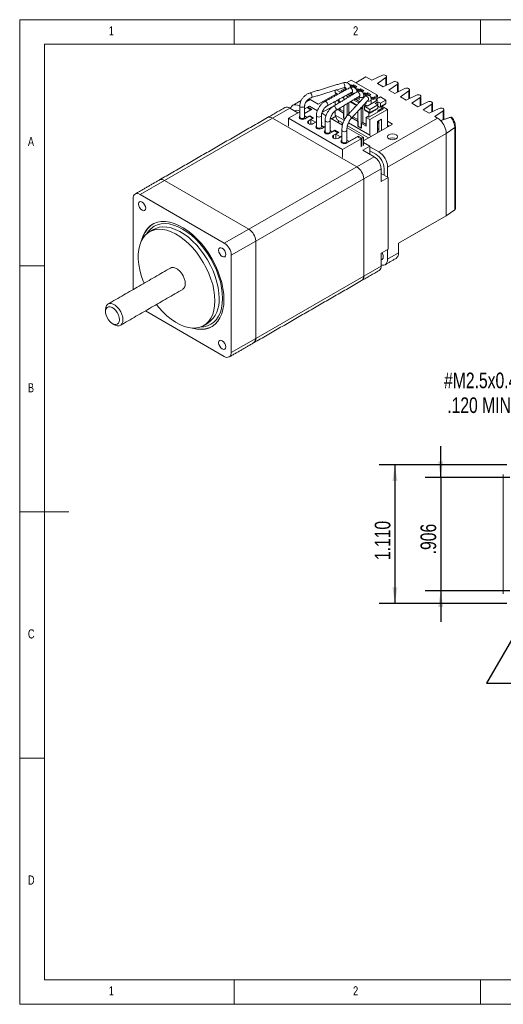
# Model space of a CAD drawing. Header units: inches. Extents: x 0.2 to 11.5, y 0.2 to 8.1.
# Tile 1 of 3: x 0.2 to 4.1, y 0.2 to 8.1. Entities that reach past the tile are written whole.
import ezdxf

# ---------------------------------------------------------------- set-up
doc = ezdxf.new("R2010")
doc.units = ezdxf.units.IN
doc.header["$MEASUREMENT"] = 0
doc.layers.add('FORMAT', color=7, linetype='Continuous')
doc.styles.add('SLDTEXTSTYLE0', font='TXT', dxfattribs={"width": 0.75})
doc.dimstyles.new('SLDDIMSTYLE0', dxfattribs={"dimtxt": 0.125, "dimasz": 0.13, "dimexe": 0, "dimexo": 0.0625, "dimgap": 0.03125, "dimtad": 2, "dimdec": 3, "dimzin": 12, "dimdsep": 46, "dimtxsty": 'Standard', "dimsah": 1, "dimcen": 0.09, "dimadec": 0, "dimazin": 0, "dimtfac": 1, "dimtofl": 0, "dimtmove": 0, "dimatfit": 3, "dimfxl": 0, "dimtolj": 1, "dimtzin": 12, "dimarcsym": 0})
doc.dimstyles.new('SLDDIMSTYLE1', dxfattribs={"dimtxt": 0.125, "dimasz": 0.13, "dimexe": 0, "dimexo": 0.0625, "dimgap": 0.03125, "dimtad": 2, "dimdec": 3, "dimzin": 4, "dimdsep": 46, "dimtxsty": 'Standard', "dimsah": 1, "dimcen": 0.09, "dimadec": 0, "dimazin": 0, "dimtfac": 1, "dimtofl": 0, "dimtmove": 0, "dimatfit": 3, "dimfxl": 0, "dimtolj": 1, "dimtzin": 12, "dimarcsym": 0})
doc.dimstyles.new('SLDDIMSTYLE2', dxfattribs={"dimtxt": 0.125, "dimasz": 0.13, "dimexe": 0, "dimexo": 0.0625, "dimgap": 0.03125, "dimtad": 0, "dimtih": 1, "dimtoh": 1, "dimdec": 3, "dimzin": 12, "dimdsep": 46, "dimtxsty": 'Standard', "dimsah": 1, "dimcen": 0.09, "dimadec": 0, "dimazin": 0, "dimtol": 1, "dimtm": 0.005, "dimtfac": 1, "dimtdec": 3, "dimtmove": 0, "dimatfit": 2, "dimfxl": 0, "dimtolj": 1, "dimtzin": 4, "dimarcsym": 0})
doc.dimstyles.new('SLDDIMSTYLE3', dxfattribs={"dimtxt": 0.125, "dimasz": 0.13, "dimexe": 0, "dimexo": 0.0625, "dimgap": 0.03125, "dimtad": 0, "dimtih": 1, "dimtoh": 1, "dimzin": 12, "dimdsep": 46, "dimtxsty": 'Standard', "dimsah": 1, "dimcen": 0.09, "dimadec": 0, "dimazin": 0, "dimtfac": 1, "dimtmove": 0, "dimatfit": 2, "dimfxl": 0, "dimtolj": 1, "dimtzin": 12, "dimarcsym": 0})

# ---------------------------------------------------------------- blocks, each defined once
blk = doc.blocks.new('*D3')
at = {"layer": 'FORMAT'}
for p, q in [((3.5607, 4.4098), (3.5607, 4.6598)), ((4.1134, 4.4098), (3.4357, 4.4098)), ((3.5607, 4.4098), (3.5607, 3.5042)), ((4.1134, 3.5042), (3.4357, 3.5042)), ((3.5607, 3.5042), (3.5607, 3.2542))]:
    blk.add_line(p, q, dxfattribs=at)
for points in [[(3.5607, 4.4098), (3.5807, 4.5398), (3.5407, 4.5398)], [(3.5607, 3.5042), (3.5407, 3.3742), (3.5807, 3.3742)]]:
    blk.add_solid(points, dxfattribs=at)
at = {"layer": 'FORMAT', "insert": (3.3996, 3.7954), "char_height": 0.125, "attachment_point": 1, "rotation": 90, "style": 'SLDTEXTSTYLE0'}
blk.add_mtext('.906', dxfattribs=at)
blk = doc.blocks.new('*D4')
at = {"layer": 'FORMAT'}
for p, q in [((4.0898, 4.5121), (3.0699, 4.5121)), ((3.1949, 4.5121), (3.1949, 3.4019)), ((4.0898, 3.4019), (3.0699, 3.4019))]:
    blk.add_line(p, q, dxfattribs=at)
for points in [[(3.1949, 4.5121), (3.1749, 4.3821), (3.2149, 4.3821)], [(3.1949, 3.4019), (3.2149, 3.5319), (3.1749, 3.5319)]]:
    blk.add_solid(points, dxfattribs=at)
at = {"layer": 'FORMAT', "insert": (3.0338, 3.7492), "char_height": 0.125, "attachment_point": 1, "rotation": 90, "style": 'SLDTEXTSTYLE0'}
blk.add_mtext('1.110', dxfattribs=at)
blk = doc.blocks.new('*D5')
at = {"layer": 'FORMAT'}
for p, q in [((4.3993, 3.5822), (3.9266, 2.7653)), ((3.9266, 2.7653), (4.1766, 2.7653))]:
    blk.add_line(p, q, dxfattribs=at)
blk.add_solid([(4.3993, 3.5822), (4.3168, 3.4797), (4.3515, 3.4596)], dxfattribs=at)
at = {"layer": 'FORMAT', "char_height": 0.125, "attachment_point": 1, "style": 'SLDTEXTSTYLE0'}
for s, insert in [('.000', (4.8518, 2.9265)), ('+', (4.7508, 2.9265)), ('%%c', (4.2391, 2.8273)), ('.866', (4.4276, 2.8273)), ('.005', (4.8518, 2.7281)), ('-', (4.7737, 2.7281))]:
    blk.add_mtext(s, dxfattribs=dict(at, insert=insert))
blk = doc.blocks.new('*D6')
at = {"layer": 'FORMAT'}
for p, q in [((5.0891, 4.4447), (5.4607, 5.0879)), ((5.4607, 5.0879), (5.2107, 5.0879))]:
    blk.add_line(p, q, dxfattribs=at)
blk.add_solid([(5.0891, 4.4447), (5.1715, 4.5473), (5.1368, 4.5673)], dxfattribs=at)
at = {"layer": 'FORMAT', "char_height": 0.125, "attachment_point": 1, "style": 'SLDTEXTSTYLE0'}
for s, insert in [('#M2.5x0.45 THREAD', (3.5877, 5.249)), ('.120 MIN DEEP (4X)', (3.6132, 5.0506))]:
    blk.add_mtext(s, dxfattribs=dict(at, insert=insert))

msp = doc.modelspace()

# ---------------------------------------------------------------- linework, layer by layer
at = {"color": 7, "linetype": 'Continuous', "lineweight": 0}
for p, q in [((11.4961, 8.0709), (0.1969, 8.0709)), ((0.1969, 8.0709), (0.1969, 0.1969)), ((1.9094, 7.874), (1.9094, 8.0709)), ((3.878, 8.0709), (3.878, 7.874)), ((11.2992, 7.874), (0.3937, 7.874)), ((0.3937, 7.874), (0.3937, 0.3937)), ((0.3937, 6.1024), (0.1969, 6.1024)), ((0.1969, 4.1339), (0.5906, 4.1339)), ((0.3937, 2.1654), (0.1969, 2.1654)), ((0.3937, 0.3937), (4.126, 0.3937)), ((1.9094, 0.1969), (1.9094, 0.3937)), ((3.878, 0.3937), (3.878, 0.1969)), ((0.1969, 0.1969), (11.4961, 0.1969))]:
    msp.add_line(p, q, dxfattribs=at)
at = {"color": 7, "linetype": 'Continuous', "lineweight": 15}
for p, q in [((2.808, 7.5672), (2.8446, 7.5883)), ((2.8446, 7.5883), (3.0555, 7.4666)), ((2.9634, 7.6142), (2.8816, 7.567)), ((3.0109, 7.5868), (2.9634, 7.6142)), ((3.0915, 7.6258), (3.0109, 7.5868)), ((3.0557, 7.5609), (3.1234, 7.6074)), ((3.1024, 7.5339), (3.0557, 7.5609)), ((3.1831, 7.573), (3.1024, 7.5339)), ((3.1212, 7.6251), (3.1221, 7.6246)), ((3.1234, 7.5441), (3.1234, 7.6074)), ((3.2128, 7.5722), (3.2137, 7.5717)), ((2.7165, 7.4887), (2.7165, 7.5058)), ((2.7165, 7.4887), (2.7405, 7.4749)), ((2.7632, 7.4875), (2.7263, 7.5088)), ((2.8003, 7.5242), (2.7625, 7.5024)), ((2.7625, 7.5024), (2.7761, 7.4945)), ((2.8003, 7.5114), (2.7736, 7.4959)), ((2.8004, 7.5254), (2.8003, 7.5261)), ((2.8513, 7.4894), (2.8182, 7.4702)), ((2.8432, 7.549), (2.8354, 7.5444)), ((2.8432, 7.5361), (2.8389, 7.5336)), ((2.8536, 7.5429), (2.8432, 7.549)), ((2.8432, 7.549), (2.8432, 7.5361)), ((2.8511, 7.5315), (2.8432, 7.5361)), ((2.8676, 7.551), (2.8536, 7.5429)), ((2.8536, 7.5429), (2.8536, 7.5301)), ((2.8676, 7.5381), (2.8563, 7.5316)), ((2.8912, 7.5373), (2.8676, 7.551)), ((2.8676, 7.551), (2.8676, 7.5381)), ((2.8801, 7.5309), (2.8676, 7.5381)), ((2.8773, 7.5293), (2.8912, 7.5373)), ((2.8877, 7.5233), (2.8773, 7.5293)), ((2.8773, 7.5293), (2.8773, 7.524)), ((2.8812, 7.5194), (2.8877, 7.5233)), ((2.8989, 7.5168), (2.8869, 7.5099)), ((2.8989, 7.504), (2.8901, 7.4989)), ((2.9093, 7.5108), (2.8989, 7.5168)), ((2.8989, 7.5168), (2.8989, 7.504)), ((2.9093, 7.4979), (2.8989, 7.504)), ((2.9232, 7.5188), (2.9093, 7.5108)), ((2.9093, 7.5108), (2.9093, 7.4979)), ((2.9232, 7.506), (2.9093, 7.4979)), ((2.9469, 7.5052), (2.9232, 7.5188)), ((2.9232, 7.5188), (2.9232, 7.506)), ((2.9358, 7.4987), (2.9232, 7.506)), ((2.933, 7.4971), (2.9469, 7.5052)), ((2.9434, 7.4911), (2.933, 7.4971)), ((2.933, 7.4971), (2.933, 7.4918)), ((2.9374, 7.4876), (2.9434, 7.4911)), ((2.9546, 7.4847), (2.9435, 7.4783)), ((2.965, 7.4787), (2.9546, 7.4847)), ((2.9546, 7.4847), (2.9546, 7.4718)), ((2.9789, 7.4867), (2.965, 7.4787)), ((3.0026, 7.473), (2.9789, 7.4867)), ((2.9789, 7.4867), (2.9789, 7.4738)), ((3.1473, 7.508), (3.215, 7.5546)), ((3.194, 7.481), (3.1473, 7.508)), ((3.2747, 7.5201), (3.194, 7.481)), ((3.215, 7.4912), (3.215, 7.5546)), ((3.2389, 7.4551), (3.3065, 7.5017)), ((3.3044, 7.5194), (3.3053, 7.5189)), ((3.3065, 7.4383), (3.3065, 7.5017)), ((2.5176, 7.4323), (2.4846, 7.4132)), ((2.5065, 7.4377), (2.5176, 7.4323)), ((2.5176, 7.4323), (2.583, 7.3945)), ((2.7278, 7.4782), (2.583, 7.3945)), ((2.7169, 7.417), (2.7169, 7.387)), ((2.7319, 7.4252), (2.7462, 7.417)), ((2.7499, 7.4304), (2.742, 7.4258)), ((2.742, 7.4258), (2.7517, 7.4202)), ((2.7517, 7.4202), (2.7462, 7.417)), ((2.7462, 7.417), (2.7462, 7.4047)), ((2.7499, 7.4352), (2.7499, 7.4212)), ((2.7573, 7.417), (2.7517, 7.4202)), ((2.7573, 7.4114), (2.7573, 7.417)), ((2.7803, 7.4519), (2.7861, 7.4485)), ((2.7861, 7.4485), (2.7861, 7.4289)), ((2.8245, 7.4521), (2.8031, 7.4645)), ((2.8182, 7.4702), (2.8368, 7.4595)), ((2.8265, 7.3185), (2.8265, 7.4073)), ((2.8513, 7.4765), (2.8293, 7.4638)), ((2.8417, 7.4165), (2.8909, 7.3881)), ((2.9064, 7.4048), (2.8634, 7.4296)), ((2.8757, 7.437), (2.9151, 7.4143)), ((2.9082, 7.4451), (2.885, 7.4316)), ((2.9546, 7.4718), (2.9469, 7.4674)), ((2.965, 7.4658), (2.9546, 7.4718)), ((2.965, 7.4787), (2.965, 7.4658)), ((2.9789, 7.4738), (2.965, 7.4658)), ((2.974, 7.3802), (3.0548, 7.4268)), ((2.9914, 7.4666), (2.9789, 7.4738)), ((2.9887, 7.465), (3.0026, 7.473)), ((2.9991, 7.459), (2.9887, 7.465)), ((3.0102, 7.4525), (3.0029, 7.4483)), ((3.0102, 7.4397), (3.0056, 7.437)), ((3.0207, 7.4465), (3.0102, 7.4525)), ((3.0102, 7.4525), (3.0102, 7.4397)), ((3.0207, 7.4337), (3.0102, 7.4397)), ((3.0346, 7.4545), (3.0207, 7.4465)), ((3.0207, 7.4465), (3.0207, 7.4337)), ((3.0346, 7.4417), (3.0207, 7.4337)), ((3.0583, 7.4409), (3.0346, 7.4545)), ((3.0346, 7.4545), (3.0346, 7.4417)), ((3.0471, 7.4345), (3.0346, 7.4417)), ((3.059, 7.4148), (3.0367, 7.4019)), ((3.0367, 7.4019), (3.0576, 7.3899)), ((3.0555, 7.4666), (3.043, 7.4594)), ((3.0666, 7.4457), (3.043, 7.4594)), ((3.0443, 7.4329), (3.0583, 7.4409)), ((3.0548, 7.4268), (3.0443, 7.4329)), ((3.0443, 7.4329), (3.0443, 7.4208)), ((3.0555, 7.4666), (3.0555, 7.4521)), ((3.0798, 7.4027), (3.059, 7.4148)), ((3.059, 7.3794), (3.059, 7.4148)), ((3.0666, 7.4457), (3.0791, 7.4529)), ((3.0791, 7.4529), (3.123, 7.4276)), ((3.123, 7.4276), (3.0798, 7.4027)), ((3.0798, 7.4027), (3.0798, 7.377)), ((3.0798, 7.377), (3.123, 7.4019)), ((3.123, 7.4019), (3.123, 7.4276)), ((3.2856, 7.4282), (3.2389, 7.4551)), ((3.3662, 7.4672), (3.2856, 7.4282)), ((3.3304, 7.4023), (3.3981, 7.4488)), ((3.3771, 7.3753), (3.3304, 7.4023)), ((3.4578, 7.4144), (3.3771, 7.3753)), ((3.3959, 7.4665), (3.3968, 7.466)), ((3.3981, 7.3855), (3.3981, 7.4488)), ((3.4875, 7.4136), (3.4884, 7.4131)), ((2.3552, 7.3643), (2.216, 7.2839)), ((2.3455, 7.2831), (2.4344, 7.3344)), ((2.4206, 7.3265), (2.3552, 7.3643)), ((2.4348, 7.3845), (2.4296, 7.3815)), ((2.4296, 7.3815), (2.4344, 7.3787)), ((2.4737, 7.3571), (2.4933, 7.3684)), ((2.5309, 7.3532), (2.4737, 7.3202)), ((2.4737, 7.3218), (2.5239, 7.3508)), ((2.5239, 7.3508), (2.4933, 7.3684)), ((2.4989, 7.3717), (2.5125, 7.3795)), ((2.4989, 7.3717), (2.5309, 7.3532)), ((2.4989, 7.3717), (2.4989, 7.3652)), ((2.5125, 7.3795), (2.5755, 7.3432)), ((2.5239, 7.3508), (2.5239, 7.3492)), ((2.6104, 7.323), (2.6449, 7.3031)), ((2.7169, 7.3881), (2.6118, 7.3274)), ((2.7169, 7.3362), (2.7044, 7.3289)), ((2.7169, 7.3406), (2.7169, 7.3085)), ((2.7462, 7.3587), (2.7462, 7.3462)), ((2.7573, 7.3527), (2.7462, 7.3462)), ((2.7462, 7.3462), (2.7851, 7.3237)), ((2.7573, 7.3527), (2.7573, 7.3654)), ((2.7861, 7.336), (2.7573, 7.3527)), ((2.7851, 7.3237), (2.7861, 7.3243)), ((2.7851, 7.3237), (2.7851, 7.2852)), ((2.7861, 7.3829), (2.7861, 7.2846)), ((2.814, 7.3049), (2.814, 7.3997)), ((2.8975, 7.3373), (2.8975, 7.2203)), ((2.9253, 7.2042), (2.9253, 7.3674)), ((2.9258, 7.3679), (2.9274, 7.367)), ((2.9274, 7.367), (2.9274, 7.3696)), ((2.9399, 7.3645), (2.9358, 7.3621)), ((2.9379, 7.3633), (2.9379, 7.248)), ((2.9399, 7.3645), (2.9399, 7.3832)), ((2.95, 7.3941), (2.9636, 7.3862)), ((2.9511, 7.379), (2.9636, 7.3862)), ((2.9949, 7.3537), (2.9511, 7.379)), ((2.9511, 7.379), (2.9511, 7.3533)), ((2.9511, 7.3533), (2.9949, 7.328)), ((2.9636, 7.3862), (2.974, 7.3802)), ((2.9866, 7.3288), (2.9866, 7.291)), ((2.987, 7.2908), (3.1039, 7.3583)), ((3.0576, 7.3899), (2.9949, 7.3537)), ((2.9949, 7.328), (3.0576, 7.3641)), ((2.9949, 7.328), (2.9949, 7.3537)), ((3.1345, 7.3535), (2.9953, 7.2731)), ((3.0576, 7.3641), (3.0576, 7.3899)), ((3.0715, 7.3722), (3.059, 7.3794)), ((3.059, 7.3424), (3.0896, 7.3601)), ((3.059, 7.3324), (3.059, 7.3424)), ((3.0729, 7.3404), (3.0729, 7.3505)), ((3.0788, 7.3539), (3.0788, 7.3438)), ((3.0896, 7.3601), (3.0896, 7.3786)), ((3.1039, 7.3583), (3.0896, 7.3665)), ((3.1345, 7.3535), (3.0902, 7.379)), ((3.1345, 7.2128), (3.1345, 7.3535)), ((3.422, 7.3494), (3.4897, 7.396)), ((3.4687, 7.3224), (3.422, 7.3494)), ((3.5494, 7.3615), (3.4687, 7.3224)), ((3.4897, 7.3326), (3.4897, 7.396)), ((3.5136, 7.2965), (3.5813, 7.3431)), ((3.5791, 7.3608), (3.58, 7.3603)), ((3.5813, 7.271), (3.5813, 7.3431)), ((2.216, 7.2839), (1.353, 6.7857)), ((2.216, 7.2839), (2.8897, 6.895)), ((2.8897, 6.895), (2.216, 7.2839)), ((2.777, 7.034), (2.3455, 7.2831)), ((2.3455, 7.2831), (2.3455, 7.2188)), ((2.4374, 7.2851), (2.4374, 7.2783)), ((2.4568, 7.2799), (2.4568, 7.2736)), ((2.4737, 7.3007), (2.493, 7.2895)), ((2.5109, 7.2982), (2.4763, 7.2783)), ((2.493, 7.2895), (2.5151, 7.3023)), ((2.493, 7.2895), (2.493, 7.2879)), ((2.5042, 7.2622), (2.5387, 7.2822)), ((2.5042, 7.2622), (2.5042, 7.2397)), ((2.5387, 7.2822), (2.5109, 7.2982)), ((2.5151, 7.3023), (2.5457, 7.2846)), ((2.5151, 7.3023), (2.5151, 7.2958)), ((2.5457, 7.2846), (2.5237, 7.2719)), ((2.5237, 7.2719), (2.5599, 7.251)), ((2.5237, 7.2719), (2.5237, 7.2351)), ((2.5387, 7.2822), (2.5387, 7.2806)), ((2.568, 7.2541), (2.5431, 7.2397)), ((2.5599, 7.251), (2.568, 7.2557)), ((2.5599, 7.251), (2.5599, 7.2494)), ((2.6074, 7.249), (2.6125, 7.246)), ((2.6125, 7.246), (2.6074, 7.243)), ((2.6798, 7.283), (2.7766, 7.2271)), ((2.7898, 7.2664), (2.7169, 7.3085)), ((2.7336, 7.2699), (2.7169, 7.3085)), ((2.7807, 7.2427), (2.7336, 7.2699)), ((2.7453, 7.2631), (2.7453, 7.2451)), ((2.7745, 7.2462), (2.7745, 7.2283)), ((2.7861, 7.2857), (2.7851, 7.2852)), ((2.7851, 7.2852), (2.7959, 7.2789)), ((2.7959, 7.2789), (2.7861, 7.2846)), ((2.8102, 7.3005), (2.8102, 7.3093)), ((2.8102, 7.3093), (2.8153, 7.3063)), ((2.9953, 7.1477), (2.824, 7.2466)), ((2.8502, 7.2862), (2.902, 7.2562)), ((2.8975, 7.2717), (2.858, 7.2945)), ((2.902, 7.2562), (2.902, 7.2177)), ((2.9382, 7.2482), (2.9271, 7.2418)), ((2.9382, 7.2482), (2.9661, 7.2321)), ((2.9661, 7.29), (2.9772, 7.2964)), ((2.9661, 7.29), (2.9953, 7.2731)), ((2.9661, 7.2193), (2.9661, 7.29)), ((2.9772, 7.2964), (2.987, 7.2908)), ((2.9953, 7.2731), (2.9953, 7.1477)), ((3.0566, 7.257), (3.0872, 7.2747)), ((3.0566, 7.1678), (3.0566, 7.257)), ((3.059, 7.2428), (3.059, 7.2584)), ((3.0677, 7.2478), (3.059, 7.2428)), ((3.066, 7.0141), (3.5344, 7.2845)), ((3.0677, 7.2635), (3.0677, 7.1992)), ((3.0872, 7.2747), (3.0872, 7.1855)), ((3.1756, 7.2365), (3.1345, 7.2602)), ((3.5344, 7.2845), (3.5136, 7.2965)), ((2.571, 7.208), (2.571, 7.2011)), ((2.5905, 7.2028), (2.5905, 7.1965)), ((2.6074, 7.2235), (2.6267, 7.2124)), ((2.6376, 7.2171), (2.61, 7.2011)), ((2.6267, 7.2124), (2.6376, 7.2187)), ((2.6267, 7.2124), (2.6267, 7.2108)), ((2.6378, 7.1722), (2.6378, 7.1626)), ((2.7113, 7.1825), (2.6768, 7.1626)), ((2.677, 7.2088), (2.6793, 7.2074)), ((2.6793, 7.2074), (2.677, 7.2061)), ((2.677, 7.1834), (2.6935, 7.1738)), ((2.6935, 7.1738), (2.7155, 7.1865)), ((2.6935, 7.1738), (2.6935, 7.1722)), ((2.7046, 7.1465), (2.7392, 7.1665)), ((2.7392, 7.1665), (2.7113, 7.1825)), ((2.7155, 7.1865), (2.7461, 7.1689)), ((2.7155, 7.1865), (2.7155, 7.1801)), ((2.7461, 7.1689), (2.7241, 7.1561)), ((2.7392, 7.1665), (2.7392, 7.1649)), ((2.8125, 7.2064), (2.944, 7.1304)), ((2.9835, 7.1256), (2.8159, 7.2224)), ((2.9253, 7.2042), (2.8975, 7.2203)), ((2.902, 7.2177), (2.9271, 7.2032)), ((2.9271, 7.2052), (2.9253, 7.2042)), ((2.9271, 7.2032), (2.9271, 7.2418)), ((2.9271, 7.2418), (2.9661, 7.2193)), ((3.1756, 7.2365), (2.944, 7.1029)), ((3.0566, 7.1948), (3.0677, 7.2012)), ((3.0677, 7.1992), (3.0566, 7.1927)), ((3.0677, 7.1743), (3.0677, 7.1992)), ((3.1345, 7.2276), (3.1473, 7.2202)), ((3.1438, 7.2222), (3.1345, 7.2168)), ((3.6051, 7.162), (3.6728, 7.2086)), ((3.6728, 6.5492), (3.6728, 7.2086)), ((2.6573, 7.1625), (2.6573, 7.1579)), ((2.7046, 7.1465), (2.7046, 7.124)), ((2.7241, 7.1561), (2.7603, 7.1353)), ((2.7241, 7.1561), (2.7241, 7.1193)), ((2.7712, 7.14), (2.7436, 7.124)), ((2.7603, 7.1353), (2.7712, 7.1416)), ((2.7603, 7.1353), (2.7603, 7.1336)), ((2.7714, 7.0951), (2.7714, 7.0854)), ((2.9248, 7.1193), (2.777, 7.034)), ((2.897, 7.1354), (2.8104, 7.0854)), ((2.8106, 7.1317), (2.8129, 7.1303)), ((2.8129, 7.1303), (2.8106, 7.1289)), ((2.8106, 7.1062), (2.8271, 7.0967)), ((2.8271, 7.0967), (2.9011, 7.1394)), ((2.8271, 7.0967), (2.8271, 7.0951)), ((2.9248, 7.1193), (2.897, 7.1354)), ((2.9011, 7.1394), (2.9304, 7.1225)), ((2.9011, 7.1394), (2.9011, 7.133)), ((2.9248, 7.1193), (2.9248, 7.055)), ((2.944, 7.1304), (2.9304, 7.1225)), ((2.9304, 7.1225), (2.9304, 7.0583)), ((2.944, 7.1304), (2.944, 7.0661)), ((2.9955, 7.0589), (2.944, 7.0886)), ((2.9953, 7.1477), (3.0006, 7.1355)), ((3.6051, 7.162), (3.1367, 6.8916)), ((3.6051, 6.5026), (3.6051, 7.162)), ((2.777, 7.034), (2.777, 6.9697)), ((2.7909, 7.0853), (2.7909, 7.0808)), ((2.9399, 7.0268), (2.9955, 7.0589)), ((2.9399, 7.0268), (3.0289, 6.9753)), ((2.9955, 6.9946), (2.9955, 7.0589)), ((2.9955, 7.0547), (3.066, 7.0141)), ((3.0423, 6.9951), (2.9955, 7.0221)), ((2.8897, 6.895), (3.0289, 6.9753)), ((2.0267, 6.3968), (2.8897, 6.895)), ((3.0846, 6.8789), (2.9454, 6.7985)), ((3.0846, 6.776), (3.0846, 6.8789)), ((3.1084, 6.8266), (3.1084, 6.8806)), ((3.1367, 6.8103), (3.1367, 6.8916)), ((1.353, 6.7857), (1.1582, 6.6732)), ((2.0267, 6.3968), (1.353, 6.7857)), ((2.0267, 6.3968), (1.353, 6.7857)), ((2.9454, 6.7985), (2.0824, 6.3003)), ((2.9454, 6.7985), (2.9454, 6.0206)), ((2.9454, 6.0206), (2.9454, 6.7985)), ((3.1403, 6.8082), (3.0846, 6.8403)), ((3.0846, 6.776), (3.1403, 6.8082)), ((3.1403, 6.236), (3.1403, 6.8082)), ((1.1025, 6.6411), (1.1025, 5.9125)), ((1.8319, 6.2843), (1.1582, 6.6732)), ((3.6728, 6.5492), (3.6051, 6.5026)), ((3.6051, 6.5026), (3.2247, 6.283)), ((1.8319, 6.2843), (2.0267, 6.3968)), ((3.4691, 6.424), (3.2247, 6.283)), ((3.4691, 6.4241), (3.4691, 6.424)), ((2.0824, 6.3003), (1.8875, 6.1878)), ((2.0824, 6.3003), (2.0824, 5.5224)), ((2.0824, 5.5224), (2.0824, 6.3003)), ((3.0846, 6.2038), (3.1403, 6.236)), ((3.1367, 6.1567), (3.1367, 6.2339)), ((3.2247, 6.283), (3.2247, 6.2075)), ((1.8875, 5.4099), (1.8875, 6.1878)), ((3.0846, 6.2038), (3.0846, 6.1009)), ((3.1367, 6.1567), (3.2247, 6.2075)), ((2.9454, 6.0206), (3.0846, 6.1009)), ((2.0824, 5.5224), (2.9454, 6.0206)), ((1.2009, 5.742), (1.8319, 5.3777)), ((1.6988, 5.643), (1.7004, 5.644)), ((1.8875, 5.4099), (2.0824, 5.5224)), ((4.061, 4.4334), (4.061, 3.4806))]:
    msp.add_line(p, q, dxfattribs=at)
at = {"color": 7, "linetype": 'Continuous', "lineweight": 15, "flags": 128}
for points in [[(2.7795, 7.5664), (2.7826, 7.5659), (2.7862, 7.5626), (2.7897, 7.557), (2.7925, 7.55), (2.7942, 7.5427), (2.7945, 7.536), (2.7935, 7.5312), (2.7912, 7.5288), (2.7911, 7.5288)], [(3.1234, 7.6074), (3.1257, 7.6094), (3.1274, 7.6115), (3.1283, 7.6138), (3.1285, 7.6162), (3.128, 7.6185), (3.1267, 7.6207), (3.1247, 7.6228), (3.1221, 7.6246)], [(3.215, 7.5546), (3.2173, 7.5565), (3.219, 7.5587), (3.2199, 7.5609), (3.2201, 7.5633), (3.2195, 7.5656), (3.2183, 7.5678), (3.2163, 7.5699), (3.2137, 7.5717)], [(2.5177, 7.4857), (2.5208, 7.4852), (2.5244, 7.4819), (2.5279, 7.4764), (2.5307, 7.4694), (2.5324, 7.462), (2.5328, 7.4553), (2.5317, 7.4505), (2.5294, 7.4481), (2.5294, 7.4481)], [(2.833, 7.5259), (2.8371, 7.5267), (2.8422, 7.525), (2.8475, 7.5207), (2.8519, 7.5146), (2.855, 7.5077), (2.8561, 7.5009), (2.8552, 7.4952), (2.8524, 7.4917), (2.8521, 7.4915)], [(2.8905, 7.492), (2.895, 7.493), (2.9004, 7.4914), (2.9058, 7.4873), (2.9105, 7.4813), (2.9137, 7.4744), (2.9149, 7.4677), (2.914, 7.462), (2.911, 7.4584), (2.9109, 7.4583)], [(3.3065, 7.5017), (3.3089, 7.5036), (3.3105, 7.5058), (3.3115, 7.5081), (3.3117, 7.5104), (3.3111, 7.5128), (3.3098, 7.515), (3.3079, 7.517), (3.3053, 7.5189)], [(2.6351, 7.4168), (2.6391, 7.4176), (2.6443, 7.4158), (2.6495, 7.4116), (2.654, 7.4055), (2.6571, 7.3985), (2.6582, 7.3917), (2.6573, 7.3861), (2.6545, 7.3825), (2.6542, 7.3824)], [(2.9476, 7.4594), (2.9464, 7.4556), (2.9424, 7.4518), (2.9363, 7.4491), (2.9288, 7.4481), (2.9212, 7.4487), (2.9146, 7.451), (2.9101, 7.4546), (2.9087, 7.4569)], [(2.9533, 7.4556), (2.9568, 7.4581), (2.9627, 7.4592), (2.9695, 7.4577), (2.976, 7.4539), (2.9812, 7.4483), (2.9844, 7.4418), (2.9851, 7.4353), (2.9831, 7.4299), (2.9822, 7.4289)], [(3.006, 7.4301), (3.0056, 7.4279), (3.0027, 7.4238), (2.9973, 7.4207), (2.9902, 7.419), (2.9825, 7.419), (2.9754, 7.4207), (2.9749, 7.4209)], [(3.3981, 7.4488), (3.4004, 7.4508), (3.4021, 7.4529), (3.403, 7.4552), (3.4032, 7.4576), (3.4027, 7.4599), (3.4014, 7.4621), (3.3994, 7.4642), (3.3968, 7.466)], [(3.4897, 7.396), (3.492, 7.3979), (3.4937, 7.4001), (3.4946, 7.4024), (3.4948, 7.4047), (3.4943, 7.407), (3.493, 7.4093), (3.491, 7.4113), (3.4884, 7.4131)], [(2.4296, 7.3815), (2.4158, 7.3878), (2.4025, 7.3909), (2.3903, 7.3904), (2.3796, 7.3864), (2.3708, 7.3791), (2.3642, 7.3688), (2.3614, 7.3607)], [(2.4344, 7.3386), (2.4223, 7.3455), (2.4108, 7.3473), (2.4014, 7.3436), (2.3978, 7.3397)], [(2.4344, 7.3812), (2.4348, 7.379), (2.4377, 7.3749), (2.4431, 7.3717), (2.4502, 7.37), (2.4579, 7.37), (2.465, 7.3717), (2.4704, 7.3749), (2.4734, 7.379), (2.4737, 7.381)], [(2.7015, 7.3777), (2.7059, 7.3787), (2.7113, 7.3771), (2.7168, 7.373), (2.7215, 7.3671), (2.7247, 7.3602), (2.7259, 7.3534), (2.7249, 7.3477), (2.722, 7.3441), (2.7219, 7.3441)], [(2.9949, 7.324), (2.9949, 7.324), (2.9949, 7.3245), (2.9949, 7.3253), (2.9949, 7.3265), (2.9949, 7.328)], [(3.5813, 7.3431), (3.5836, 7.3451), (3.5852, 7.3472), (3.5862, 7.3495), (3.5864, 7.3518), (3.5858, 7.3542), (3.5845, 7.3564), (3.5826, 7.3585), (3.58, 7.3603)], [(2.216, 7.2839), (2.2052, 7.2889), (2.1947, 7.2913), (2.1851, 7.2909), (2.1767, 7.2878), (2.1767, 7.2878)], [(2.4763, 7.2783), (2.4674, 7.2748), (2.4568, 7.2736), (2.4463, 7.2748), (2.4374, 7.2783), (2.4314, 7.2834), (2.4293, 7.2895), (2.4314, 7.2956), (2.4344, 7.2987)], [(2.4344, 7.2911), (2.4348, 7.2889), (2.4377, 7.2848), (2.4431, 7.2817), (2.4502, 7.28), (2.4579, 7.28), (2.465, 7.2817), (2.4704, 7.2848), (2.4734, 7.2889), (2.4737, 7.2911)], [(2.5431, 7.2397), (2.5342, 7.2363), (2.5237, 7.2351), (2.5131, 7.2363), (2.5042, 7.2397), (2.4982, 7.2449), (2.4961, 7.251), (2.4982, 7.2571), (2.5042, 7.2622)], [(2.568, 7.3039), (2.5692, 7.3), (2.5731, 7.2962), (2.5793, 7.2936), (2.5868, 7.2925), (2.5944, 7.2932), (2.601, 7.2955), (2.6055, 7.2991), (2.6074, 7.3034), (2.6074, 7.3038)], [(2.6376, 7.2637), (2.6391, 7.2594), (2.6434, 7.2557), (2.6498, 7.2532), (2.6573, 7.2523), (2.6648, 7.2532), (2.6712, 7.2557), (2.6755, 7.2594), (2.677, 7.2636)], [(2.8135, 7.3045), (2.817, 7.3069), (2.823, 7.3081), (2.8297, 7.3066), (2.8362, 7.3028), (2.8414, 7.2972), (2.8446, 7.2907), (2.8453, 7.2842), (2.8433, 7.2788), (2.8425, 7.2778)], [(2.61, 7.2011), (2.601, 7.1977), (2.5905, 7.1965), (2.5799, 7.1977), (2.571, 7.2011), (2.565, 7.2063), (2.5629, 7.2124), (2.565, 7.2185), (2.568, 7.2216)], [(2.568, 7.214), (2.5692, 7.2101), (2.5731, 7.2063), (2.5793, 7.2037), (2.5868, 7.2027), (2.5944, 7.2033), (2.601, 7.2056), (2.6055, 7.2092), (2.6074, 7.2135), (2.6074, 7.214)], [(2.6768, 7.1626), (2.6678, 7.1591), (2.6573, 7.1579), (2.6467, 7.1591), (2.6378, 7.1626), (2.6318, 7.1677), (2.6297, 7.1738), (2.6318, 7.1799), (2.6378, 7.1851)], [(2.6376, 7.1738), (2.6391, 7.1695), (2.6434, 7.1658), (2.6498, 7.1633), (2.6573, 7.1625), (2.6648, 7.1633), (2.6712, 7.1658), (2.6755, 7.1695), (2.677, 7.1738)], [(2.7712, 7.1867), (2.7727, 7.1824), (2.777, 7.1787), (2.7834, 7.1762), (2.7909, 7.1754), (2.7984, 7.1762), (2.8048, 7.1787), (2.8091, 7.1824), (2.8106, 7.1867), (2.8106, 7.1867)], [(2.7436, 7.124), (2.7346, 7.1206), (2.7241, 7.1193), (2.7136, 7.1206), (2.7046, 7.124), (2.6986, 7.1292), (2.6965, 7.1353), (2.6986, 7.1413), (2.7046, 7.1465)], [(2.8104, 7.0854), (2.8015, 7.082), (2.7909, 7.0808), (2.7804, 7.082), (2.7714, 7.0854), (2.7655, 7.0906), (2.7634, 7.0967), (2.7655, 7.1028), (2.7714, 7.1079)], [(2.7712, 7.0967), (2.7727, 7.0923), (2.777, 7.0886), (2.7834, 7.0862), (2.7909, 7.0853), (2.7984, 7.0862), (2.8048, 7.0886), (2.8091, 7.0923), (2.8106, 7.0967), (2.8106, 7.0967)], [(3.2043, 7.1179), (3.2131, 7.1255), (3.2162, 7.1345), (3.2131, 7.1435), (3.2043, 7.1511), (3.1911, 7.1562), (3.1756, 7.158), (3.16, 7.1562), (3.1468, 7.1511), (3.138, 7.1435), (3.1349, 7.1345), (3.138, 7.1255), (3.1468, 7.1179), (3.16, 7.1128), (3.1756, 7.111), (3.1911, 7.1128), (3.2043, 7.1179)], [(1.353, 6.7857), (1.3422, 6.7907), (1.3317, 6.7931), (1.3221, 6.7927), (1.3137, 6.7896), (1.3137, 6.7896)], [(1.2034, 6.5635), (1.2012, 6.5774), (1.195, 6.5916), (1.1858, 6.6041), (1.1749, 6.6129), (1.1639, 6.6167), (1.1547, 6.6149), (1.1485, 6.6078), (1.1463, 6.5965), (1.1485, 6.5826), (1.1547, 6.5683), (1.1639, 6.5558), (1.1749, 6.547), (1.1858, 6.5432), (1.195, 6.545), (1.2012, 6.5521), (1.2034, 6.5635)], [(1.7567, 5.823), (1.7547, 5.8644), (1.7487, 5.9077), (1.7389, 5.9521), (1.7253, 5.9971), (1.7081, 6.0422), (1.6875, 6.0867), (1.6639, 6.1301), (1.6375, 6.1718), (1.6086, 6.2113), (1.5777, 6.248), (1.5451, 6.2814), (1.5113, 6.3112), (1.4767, 6.3369), (1.4417, 6.3583), (1.4069, 6.3749), (1.3726, 6.3867), (1.3394, 6.3934), (1.3076, 6.395), (1.2776, 6.3914), (1.2499, 6.3828), (1.2249, 6.3691), (1.2027, 6.3506), (1.1838, 6.3276), (1.1684, 6.3002), (1.1567, 6.269), (1.1487, 6.2342), (1.1447, 6.1964), (1.1447, 6.1561), (1.1487, 6.1136), (1.1567, 6.0697), (1.1684, 6.0249), (1.1838, 5.9798), (1.1904, 5.9633)], [(1.8291, 5.8326), (1.8271, 5.8762), (1.821, 5.9216), (1.811, 5.9683), (1.7971, 6.0157), (1.7796, 6.0632), (1.7586, 6.1102), (1.7345, 6.1562), (1.7074, 6.2006), (1.6777, 6.2429), (1.6459, 6.2826), (1.6122, 6.3191), (1.577, 6.3521), (1.5409, 6.3811), (1.5042, 6.4058), (1.4674, 6.4258), (1.431, 6.4411), (1.3953, 6.4512), (1.3608, 6.4562), (1.328, 6.456), (1.2972, 6.4505), (1.2688, 6.4399), (1.2431, 6.4243), (1.2205, 6.4038), (1.2012, 6.3787), (1.1855, 6.3493), (1.1736, 6.316), (1.1706, 6.3049)], [(1.2127, 6.3599), (1.2267, 6.3803), (1.2475, 6.4021), (1.2714, 6.4192), (1.2982, 6.4313), (1.3275, 6.4384), (1.3589, 6.4403), (1.3921, 6.4371), (1.4266, 6.4286), (1.462, 6.4151), (1.4978, 6.3968), (1.5336, 6.3738), (1.569, 6.3464), (1.6035, 6.315), (1.6367, 6.28), (1.6681, 6.2418), (1.6974, 6.2009), (1.7242, 6.1578), (1.7481, 6.1131), (1.7689, 6.0673), (1.7862, 6.021), (1.8, 5.9747), (1.8099, 5.9292), (1.8159, 5.8848), (1.8179, 5.8423)], [(1.7901, 5.8423), (1.7881, 5.8837), (1.7822, 5.9269), (1.7723, 5.9714), (1.7587, 6.0164), (1.7415, 6.0615), (1.7209, 6.106), (1.6973, 6.1494), (1.6709, 6.1911), (1.642, 6.2306), (1.6111, 6.2673), (1.5785, 6.3007), (1.5447, 6.3305), (1.5101, 6.3562), (1.4751, 6.3776), (1.4403, 6.3942), (1.406, 6.406), (1.3728, 6.4127), (1.341, 6.4143), (1.311, 6.4107), (1.2833, 6.4021), (1.2674, 6.3941)], [(1.8437, 6.1939), (1.8415, 6.2077), (1.8353, 6.222), (1.8261, 6.2345), (1.8152, 6.2433), (1.8042, 6.2471), (1.795, 6.2453), (1.7888, 6.2382), (1.7866, 6.2268), (1.7888, 6.213), (1.795, 6.1987), (1.8042, 6.1862), (1.8152, 6.1774), (1.8261, 6.1736), (1.8353, 6.1754), (1.8415, 6.1825), (1.8437, 6.1939)], [(3.0846, 6.15), (3.0848, 6.15), (3.0942, 6.1537), (3.1003, 6.1625), (3.1024, 6.1752)], [(3.0846, 6.108), (3.093, 6.1065), (3.1052, 6.107), (3.116, 6.1109), (3.1248, 6.1182), (3.1313, 6.1286), (3.1353, 6.1416), (3.1367, 6.1567)], [(1.4013, 6.085), (1.4109, 6.0887), (1.4258, 6.0891), (1.4421, 6.0844), (1.4589, 6.0747), (1.4752, 6.0607), (1.49, 6.0431), (1.5026, 6.023), (1.5121, 6.0015), (1.518, 5.98), (1.5201, 5.9596)], [(1.5747, 5.6048), (1.577, 5.6042), (1.6122, 5.5966), (1.6459, 5.5942), (1.6777, 5.597), (1.7074, 5.6051), (1.7345, 5.6182), (1.7586, 5.6363), (1.7796, 5.6592), (1.7971, 5.6864), (1.811, 5.7178), (1.821, 5.7529), (1.8271, 5.7913), (1.8291, 5.8326)], [(1.8179, 5.8423), (1.8159, 5.802), (1.8099, 5.7646), (1.8, 5.7305), (1.7862, 5.7002), (1.7689, 5.6739), (1.7481, 5.6521), (1.7242, 5.635), (1.6974, 5.6228), (1.6681, 5.6157), (1.6434, 5.6138)], [(0.8826, 5.7523), (0.8846, 5.7703), (0.8905, 5.785), (0.9001, 5.7954), (0.9126, 5.801), (0.9275, 5.8015), (0.9438, 5.7967), (0.9605, 5.787), (0.9768, 5.773), (0.9917, 5.7554), (1.0043, 5.7353), (1.0138, 5.7139), (1.0197, 5.6923), (1.0218, 5.6719)], [(0.9939, 5.6719), (0.9919, 5.6904), (0.9858, 5.71), (0.9762, 5.7291), (0.9639, 5.7463), (0.9496, 5.7605), (0.9344, 5.7704), (0.9196, 5.7754), (0.9061, 5.7751), (0.895, 5.7696), (0.8872, 5.7591), (0.8831, 5.7446), (0.8831, 5.7271), (0.8872, 5.7079), (0.895, 5.6884), (0.9061, 5.6701), (0.9196, 5.6542), (0.9344, 5.6421), (0.9496, 5.6346), (0.9639, 5.6322), (0.9762, 5.6351), (0.9858, 5.6432), (0.9919, 5.6557), (0.9939, 5.6719)], [(1.2888, 5.7928), (1.3076, 5.7695), (1.3394, 5.7344), (1.3726, 5.7027), (1.4069, 5.6749), (1.4417, 5.6513), (1.4767, 5.6323), (1.5113, 5.6181), (1.5451, 5.6088), (1.5777, 5.6047), (1.6086, 5.6056), (1.6375, 5.6118), (1.6639, 5.623), (1.6875, 5.6391), (1.7081, 5.6599), (1.7253, 5.6851), (1.7389, 5.7144), (1.7487, 5.7475), (1.7547, 5.7838), (1.7567, 5.823)], [(1.0218, 5.6719), (1.0197, 5.6538), (1.0138, 5.6392), (1.0043, 5.6287), (0.9917, 5.6231), (0.9768, 5.6227), (0.9605, 5.6275), (0.9521, 5.6317)], [(1.8437, 5.4545), (1.8415, 5.4683), (1.8353, 5.4826), (1.8261, 5.4951), (1.8152, 5.5039), (1.8042, 5.5077), (1.795, 5.5059), (1.7888, 5.4988), (1.7866, 5.4874), (1.7888, 5.4736), (1.795, 5.4593), (1.8042, 5.4468), (1.8152, 5.438), (1.8261, 5.4342), (1.8353, 5.436), (1.8415, 5.4431), (1.8437, 5.4545)]]:
    msp.add_lwpolyline(points, dxfattribs=at)
at = {"color": 7, "linetype": 'Continuous', "lineweight": 15}
for centre, radius, start, end in [((3.1056, 7.5947), 0.0342, 62.80531, 114.30699), ((3.1972, 7.5418), 0.0342, 62.80529, 114.30698), ((2.8151, 7.5311), 0.0158, 201.32106, 265.42032), ((2.8687, 7.5), 0.0194, 207.28186, 280.36731), ((3.2887, 7.489), 0.0342, 62.80529, 114.30698), ((3.3803, 7.4361), 0.0342, 62.8053, 114.30697), ((3.4719, 7.3832), 0.0342, 62.80523, 114.30704), ((2.3322, 7.3321), 0.0396, 54.38249, 114.30705), ((2.9311, 7.3674), 0.0057, 180.28721, 234.83546), ((2.9325, 7.3661), 0.00516, 170.78633, 309.20354), ((2.957, 7.3527), 0.00593, 174.28669, 234.40101), ((3.0517, 7.3636), 0.00594, 305.69214, 5.62016), ((3.0747, 7.3762), 0.00516, 230.79701, 9.21374), ((3.5635, 7.3304), 0.0342, 62.8053, 114.30697), ((2.193, 7.2517), 0.0396, 54.38249, 114.30705), ((3.473, 7.1808), 0.1206, 43.60418, 59.35816), ((3.4492, 7.1542), 0.1561, 2.86948, 44.65052), ((3.5337, 7.2022), 0.1393, 2.63075, 39.63399), ((3.6678, 7.2175), 0.0102, 299.64096, 355.95227), ((3.1756, 7.0664), 0.0594, 60.57297, 119.42709), ((2.9832, 6.8846), 0.1537, 2.60546, 57.39454), ((2.9637, 6.8734), 0.121, 2.60552, 57.39448), ((2.9648, 6.874), 0.1437, 2.60551, 57.39449), ((2.8245, 6.793), 0.121, 2.60552, 57.39448), ((2.8245, 6.793), 0.121, 2.60552, 57.39448), ((1.33, 6.7535), 0.0396, 54.38249, 114.30705), ((1.1364, 6.6466), 0.0344, 50.79676, 189.21401), ((3.6678, 6.5581), 0.0102, 299.64526, 355.89417), ((1.3683, 6.2693), 0.1981, 122.59696, 167.06743), ((1.9615, 6.2948), 0.121, 2.60552, 57.39448), ((1.9615, 6.2948), 0.121, 2.60552, 57.39448), ((1.7667, 6.1823), 0.121, 2.60552, 57.39448), ((3.0286, 6.1722), 0.0739, 2.34768, 29.52789), ((3.1766, 6.2017), 0.0484, 304.40314, 6.90915), ((3.0472, 6.0962), 0.0378, 304.05735, 7.25474), ((2.906, 6.0167), 0.0396, 305.69108, 5.62101), ((2.908, 6.0158), 0.0378, 304.05735, 7.25474), ((1.4727, 5.9539), 0.0477, 304.45515, 6.85707), ((1.5675, 5.8235), 0.2234, 306.50658, 4.8056), ((1.6433, 5.789), 0.1936, 252.38711, 297.93775), ((2.045, 5.5176), 0.0378, 304.05735, 7.25474), ((2.043, 5.5185), 0.0396, 305.69108, 5.62101), ((1.8536, 5.4044), 0.0344, 230.79675, 9.214)]:
    msp.add_arc(centre, radius, start, end, dxfattribs=at)
for centre, start_param, end_param in [((2.7332, 7.4887), 3.141593, 3.927072), ((3.1063, 7.4019), 5.497706, 6.283185)]:
    msp.add_ellipse(centre, major_axis=(0.0167, 0), ratio=0.577382, start_param=start_param, end_param=end_param, dxfattribs=at)
for points in [[(2.7795, 7.5664), (2.5177, 7.4857)], [(3.1286, 7.5465), (3.1286, 7.6156)], [(3.2201, 7.4937), (3.2201, 7.5627)], [(2.5293, 7.4481), (2.7911, 7.5288)], [(2.833, 7.5259), (2.6351, 7.4168)], [(2.6541, 7.3823), (2.8521, 7.4915)], [(2.8905, 7.492), (2.7015, 7.3777)], [(2.7214, 7.4819), (2.7369, 7.4729)], [(2.8003, 7.5261), (2.8003, 7.5079)], [(2.8513, 7.4911), (2.8513, 7.4683)], [(3.3117, 7.4408), (3.3117, 7.5099)], [(2.446, 7.4248), (2.3796, 7.3864)], [(2.7219, 7.344), (2.9109, 7.4583)], [(2.7767, 7.4499), (2.7861, 7.4445)], [(2.9533, 7.4556), (2.8136, 7.3045)], [(2.8383, 7.4144), (2.8884, 7.3855)], [(2.8425, 7.2778), (2.9822, 7.4289)], [(2.9082, 7.4567), (2.9082, 7.4296)], [(2.9476, 7.4494), (2.9476, 7.4594)], [(2.9666, 7.412), (2.9666, 7.4002)], [(3.006, 7.4002), (3.006, 7.4301)], [(3.4033, 7.388), (3.4033, 7.457)], [(3.4948, 7.3351), (3.4948, 7.4041)], [(2.3159, 7.3682), (2.1767, 7.2878)], [(2.4344, 7.3812), (2.4344, 7.2911)], [(2.4737, 7.2911), (2.4737, 7.3812)], [(2.9278, 7.3628), (2.9299, 7.3616)], [(2.9535, 7.3479), (2.9949, 7.324)], [(2.9949, 7.324), (3.0551, 7.3587)], [(3.0774, 7.3716), (3.1181, 7.3951)], [(3.5864, 7.2727), (3.5864, 7.3513)], [(2.1767, 7.2878), (1.3137, 6.7896)], [(2.568, 7.3039), (2.568, 7.214)], [(2.6074, 7.214), (2.6074, 7.3039)], [(2.6376, 7.2637), (2.6376, 7.1738)], [(2.677, 7.1738), (2.677, 7.2637)], [(2.6879, 7.2783), (2.7216, 7.2977)], [(3.641, 7.2911), (3.5603, 7.2639)], [(2.7712, 7.1867), (2.7712, 7.0967)], [(2.8106, 7.0967), (2.8106, 7.1867)], [(3.678, 6.5573), (3.678, 7.2168)], [(1.3137, 6.7896), (1.1188, 6.6771)], [(1.2674, 6.3941), (1.234, 6.3748)], [(3.116, 6.1109), (3.204, 6.1617)], [(1.4013, 6.085), (0.903, 5.7973)], [(2.9291, 5.9845), (3.0683, 6.0649)], [(2.0661, 5.4863), (2.9291, 5.9845)], [(1.0014, 5.6268), (1.4997, 5.9145)], [(0.8826, 5.7523), (0.8826, 5.7362)], [(0.9382, 5.6398), (0.9521, 5.6317)], [(1.667, 5.6247), (1.7004, 5.644)], [(1.8712, 5.3738), (2.0661, 5.4863)]]:
    msp.add_open_spline(points, degree=1, dxfattribs=at)
for points, knots in [([(2.8397, 7.5261), (2.8395, 7.5295), (2.839, 7.5375), (2.8341, 7.5496), (2.8246, 7.5605), (2.8117, 7.5673), (2.7972, 7.5697), (2.7862, 7.5684), (2.7803, 7.5666), (2.7795, 7.5664)], [0, 0, 0, 0, 0.117334, 0.281269, 0.457826, 0.626561, 0.793313, 0.970596, 1, 1, 1, 1]), ([(2.5177, 7.4857), (2.514, 7.4844), (2.5035, 7.4808), (2.4869, 7.4716), (2.4693, 7.4574), (2.4544, 7.4403), (2.4431, 7.4211), (2.4358, 7.401), (2.4348, 7.3877), (2.4344, 7.3812)], [0, 0, 0, 0, 0.0845915, 0.2368392, 0.3894988, 0.5427221, 0.6967515, 0.8518288, 1, 1, 1, 1]), ([(2.7911, 7.5288), (2.7922, 7.5291), (2.795, 7.5298), (2.7983, 7.5296), (2.7998, 7.5288), (2.7998, 7.5292), (2.8002, 7.5271), (2.8003, 7.5261)], [0, 0, 0, 0, 0.112908, 0.282639, 0.471715, 0.742073, 1, 1, 1, 1]), ([(2.8907, 7.4923), (2.8905, 7.4954), (2.8902, 7.503), (2.8863, 7.5141), (2.878, 7.5246), (2.8664, 7.5311), (2.8533, 7.5326), (2.8422, 7.5304), (2.8356, 7.5272), (2.833, 7.5259)], [0, 0, 0, 0, 0.109822, 0.271323, 0.423954, 0.59037, 0.744405, 0.897747, 1, 1, 1, 1]), ([(2.8521, 7.4915), (2.8528, 7.4918), (2.8546, 7.4927), (2.8549, 7.4926), (2.855, 7.4926)], [0, 0, 0, 0, 0.447564, 1, 1, 1, 1]), ([(2.9476, 7.4594), (2.9474, 7.4625), (2.9471, 7.4701), (2.9433, 7.4811), (2.9356, 7.4912), (2.9247, 7.4976), (2.9123, 7.4994), (2.9006, 7.4973), (2.8937, 7.4937), (2.8905, 7.492)], [0, 0, 0, 0, 0.108265, 0.269618, 0.420335, 0.569408, 0.721909, 0.870806, 1, 1, 1, 1]), ([(2.4737, 7.3812), (2.4738, 7.3832), (2.4741, 7.3892), (2.4773, 7.4009), (2.485, 7.4152), (2.4961, 7.4284), (2.5096, 7.4393), (2.5212, 7.4454), (2.5277, 7.4475), (2.5293, 7.4481)], [0, 0, 0, 0, 0.08298, 0.255666, 0.427574, 0.599015, 0.770416, 0.941011, 1, 1, 1, 1]), ([(2.6351, 7.4168), (2.632, 7.4149), (2.6231, 7.4097), (2.6094, 7.3979), (2.595, 7.381), (2.583, 7.3619), (2.5742, 7.3413), (2.5689, 7.3216), (2.5683, 7.3094), (2.568, 7.3039)], [0, 0, 0, 0, 0.085842, 0.242742, 0.399193, 0.555348, 0.711986, 0.869909, 1, 1, 1, 1]), ([(2.9109, 7.4583), (2.9116, 7.4587), (2.9131, 7.4594), (2.9131, 7.4594), (2.9132, 7.4594)], [0, 0, 0, 0, 0.508215, 1, 1, 1, 1]), ([(3.006, 7.4301), (3.0059, 7.4328), (3.0057, 7.4401), (3.0032, 7.45), (2.9972, 7.4597), (2.9883, 7.4662), (2.9776, 7.4684), (2.9675, 7.4663), (2.9595, 7.4617), (2.9553, 7.4575), (2.9533, 7.4556)], [0, 0, 0, 0, 0.097375, 0.261334, 0.393053, 0.522818, 0.650537, 0.771786, 0.895758, 1, 1, 1, 1]), ([(2.9822, 7.4289), (2.9828, 7.4293), (2.9834, 7.4298), (2.983, 7.4297), (2.983, 7.4297)], [0, 0, 0, 0, 0.972342, 1, 1, 1, 1]), ([(2.6074, 7.3039), (2.6075, 7.306), (2.6077, 7.3124), (2.6103, 7.3249), (2.6165, 7.3405), (2.6254, 7.3557), (2.6362, 7.3689), (2.6463, 7.3776), (2.6521, 7.3811), (2.6541, 7.3823)], [0, 0, 0, 0, 0.083348, 0.245649, 0.410716, 0.577794, 0.745188, 0.910486, 1, 1, 1, 1]), ([(2.7015, 7.3777), (2.6985, 7.3758), (2.69, 7.3702), (2.6768, 7.358), (2.6631, 7.3408), (2.6517, 7.3213), (2.6433, 7.3006), (2.6384, 7.281), (2.6379, 7.269), (2.6376, 7.2637)], [0, 0, 0, 0, 0.086039, 0.244081, 0.401373, 0.558096, 0.71516, 0.873496, 1, 1, 1, 1]), ([(2.677, 7.2637), (2.677, 7.2659), (2.6773, 7.2723), (2.6798, 7.285), (2.6856, 7.3008), (2.6942, 7.3163), (2.7045, 7.3298), (2.7142, 7.339), (2.7198, 7.3427), (2.7219, 7.344)], [0, 0, 0, 0, 0.0834352, 0.244552, 0.4088624, 0.5753904, 0.7421965, 0.9066297, 1, 1, 1, 1]), ([(2.8136, 7.3045), (2.8115, 7.3021), (2.8055, 7.2952), (2.7964, 7.281), (2.7871, 7.2617), (2.7797, 7.2409), (2.7744, 7.2197), (2.7716, 7.2013), (2.7713, 7.1908), (2.7712, 7.1867)], [0, 0, 0, 0, 0.086808, 0.254495, 0.417392, 0.57741, 0.736786, 0.897117, 1, 1, 1, 1]), ([(2.8106, 7.1867), (2.8107, 7.1892), (2.8108, 7.1962), (2.8126, 7.2099), (2.8167, 7.2271), (2.8226, 7.2443), (2.8298, 7.2598), (2.8369, 7.2712), (2.8408, 7.2759), (2.8425, 7.2778)], [0, 0, 0, 0, 0.083982, 0.241681, 0.403509, 0.567702, 0.731501, 0.891912, 1, 1, 1, 1]), ([(3.6589, 7.2777), (3.6576, 7.2801), (3.6551, 7.2851), (3.6497, 7.2896), (3.6447, 7.2917), (3.6421, 7.2913), (3.641, 7.2911)], [0, 0, 0, 0, 0.31883, 0.646349, 0.84677, 1, 1, 1, 1]), ([(3.678, 7.2168), (3.6779, 7.2203), (3.6775, 7.2303), (3.6736, 7.2474), (3.6672, 7.2647), (3.6613, 7.2743), (3.6591, 7.2778)], [0, 0, 0, 0, 0.1772, 0.497282, 0.816236, 1, 1, 1, 1])]:
    msp.add_open_spline(points, degree=3, knots=knots, dxfattribs=at)

# ---------------------------------------------------------------- texts
at = {"color": 7, "linetype": 'Continuous', "lineweight": 0, "char_height": 0.0729, "attachment_point": 1, "style": 'SLDTEXTSTYLE0'}
for s, insert in [('1', (0.9088, 8.0184)), ('2', (2.8609, 8.0184)), ('A', (0.2625, 7.1326)), ('B', (0.2625, 5.1641)), ('C', (0.2625, 3.1956)), ('D', (0.2625, 1.2271)), ('1', (0.9088, 0.3413)), ('2', (2.8609, 0.3413))]:
    msp.add_mtext(s, dxfattribs=dict(at, insert=insert))

# ---------------------------------------------------------------- dimensions: what is measured, and where the dimension line sits
at = {"layer": 'FORMAT'}
dim = msp.add_diameter_dim_2p(p1=(5.0487, 4.3748), p2=(5.0891, 4.4447), text='#M2.5x0.45 THREAD\\P.120 MIN DEEP (4X)', dimstyle='SLDDIMSTYLE3', override={"dimpost": '<>'}, dxfattribs=at)
dim.commit()
dim.dimension.update_dxf_attribs({"geometry": '*D6', "text_midpoint": (4.3602, 5.0879), "dimtype": 163})
for base, p1, p2, dimstyle, picture, middle in [((3.5607, 3.5042), (4.1634, 4.4098), (4.1634, 3.5042), 'SLDDIMSTYLE0', '*D3', (3.5607, 3.957)), ((3.1949, 3.4019), (4.1398, 4.5121), (4.1398, 3.4019), 'SLDDIMSTYLE1', '*D4', (3.1949, 3.957))]:
    dim = msp.add_linear_dim(base=base, p1=p1, p2=p2, angle=90, dimstyle=dimstyle, dxfattribs=at)
    dim.commit()
    dim.dimension.update_dxf_attribs({"geometry": picture, "text_midpoint": middle, "dimtype": 160})
dim = msp.add_diameter_dim_2p(p1=(4.8331, 4.3318), p2=(4.3993, 3.5822), dimstyle='SLDDIMSTYLE2', dxfattribs=at)
dim.commit()
dim.dimension.update_dxf_attribs({"geometry": '*D5', "text_midpoint": (4.7071, 2.7653), "dimtype": 163})

doc.saveas('drawing.dxf')
